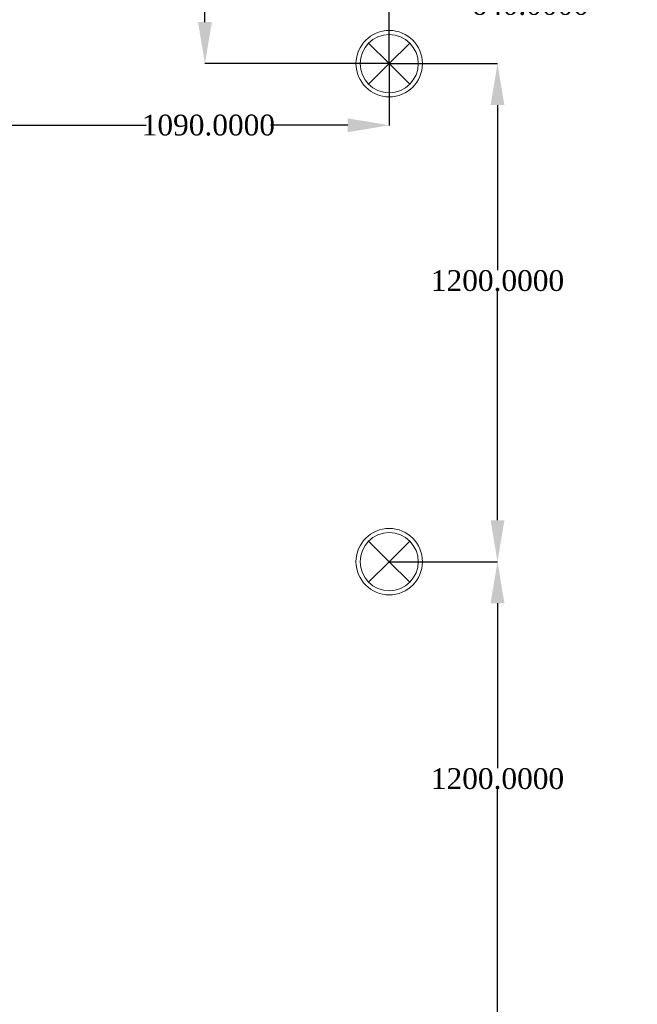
# Model space of a CAD drawing. Header units: millimetres. Extents: x 0 to 88385, y 0 to 41127.
# Tile 203 of 244: x 82850 to 84338, y 23201 to 25574. Entities that reach past the tile are written whole.
import ezdxf

# ---------------------------------------------------------------- set-up
doc = ezdxf.new("R2010")
doc.units = ezdxf.units.MM
doc.header["$MEASUREMENT"] = 0
doc.layers.add('- განათება', color=7, linetype='Continuous')
doc.layers.add('New_Interior - Lamp_Pen_No__77', color=7, linetype='Continuous', lineweight=20, true_color=0xffeb28)
doc.styles.get("Standard").update_dxf_attribs({"font": 'sylfaen.ttf'})
doc.dimstyles.get("Standard").update_dxf_attribs({"dimtxt": 0.18, "dimasz": 0.18, "dimexe": 0.18, "dimexo": 0.0625, "dimgap": 0.09, "dimtad": 0, "dimtih": 1, "dimtoh": 1, "dimdec": 4, "dimzin": 0, "dimdsep": 46, "dimtxsty": 'Standard', "dimcen": 0.09, "dimadec": 0, "dimazin": 0, "dimtfac": 1, "dimtdec": 4, "dimtofl": 0, "dimtmove": 0, "dimatfit": 3, "dimfxl": 1, "dimtolj": 1, "dimtzin": 0, "dimarcsym": 0})

# ---------------------------------------------------------------- blocks, each defined once
blk = doc.blocks.new('Recessed Spot')
at = {"layer": 'New_Interior - Lamp_Pen_No__77', "color": 2, "linetype": 'Continuous', "lineweight": 20, "true_color": 0xffeb28}
for q in [(-49.5, 49.5), (49.5, 49.5), (-49.5, -49.5), (49.5, -49.5)]:
    blk.add_line((0, 0), q, dxfattribs=at)
at = {"layer": 'New_Interior - Lamp_Pen_No__77', "color": 2, "linetype": 'Continuous', "lineweight": 20, "true_color": 0xffeb28, "flags": 128}
blk.add_lwpolyline([(80, 0, 1), (-80, 0, 1)], format="xyb", close=True, dxfattribs=at)
at = {"layer": 'New_Interior - Lamp_Pen_No__77', "color": 2, "linetype": 'Continuous', "lineweight": 20, "true_color": 0xffeb28}
blk.add_circle((0, 0), 70, dxfattribs=at)
blk = doc.blocks.new('*D1293')
at = {"layer": '- განათება', "color": 0, "lineweight": -2, "transparency": 16777216}
for p, q in [((83740.3, 25468), (83740.3, 25610.2)), ((83840.3, 25610), (83945.6, 25610)), ((84280.3, 25610), (84213.4, 25610)), ((84380.3, 24910.6), (84380.3, 25610.2))]:
    blk.add_line(p, q, dxfattribs=at)
at = {"layer": '- განათება', "color": 0, "transparency": 16777216}
for points in [[(83840.3, 25626.7), (83840.3, 25593.3), (83740.3, 25610)], [(84280.3, 25626.7), (84280.3, 25593.3), (84380.3, 25610)]]:
    blk.add_solid(points, dxfattribs=at)
at = {"layer": 'Defpoints', "color": 0, "transparency": 16777216}
for p in [(83740.3, 25610), (83740.3, 25468), (84380.3, 24910.5)]:
    blk.add_point(p, dxfattribs=at)
at = {"layer": '- განათება', "color": 0, "transparency": 16777216, "insert": (84079.5, 25610), "char_height": 50, "attachment_point": 5}
blk.add_mtext('\\A1;{\\fSylfaen|b0|i0|c0|p18;640.0000}', dxfattribs=at)
blk = doc.blocks.new('*D1294')
at = {"layer": '- განათება', "color": 0, "lineweight": -2, "transparency": 16777216}
for p, q in [((84313.9, 26788), (83296.3, 26788)), ((83296.5, 26688), (83296.5, 26265.1)), ((83296.5, 25568), (83296.5, 26213.9)), ((83740.2, 25468), (83296.3, 25468))]:
    blk.add_line(p, q, dxfattribs=at)
at = {"layer": '- განათება', "color": 0, "transparency": 16777216}
for points in [[(83279.8, 26688), (83313.2, 26688), (83296.5, 26788)], [(83279.8, 25568), (83313.2, 25568), (83296.5, 25468)]]:
    blk.add_solid(points, dxfattribs=at)
at = {"layer": 'Defpoints', "color": 0, "transparency": 16777216}
for p in [(84314, 26788), (83296.5, 25468), (83740.3, 25468)]:
    blk.add_point(p, dxfattribs=at)
at = {"layer": '- განათება', "color": 0, "transparency": 16777216, "insert": (83296.5, 26239.5), "char_height": 50, "attachment_point": 5}
blk.add_mtext('\\A1;{\\fSylfaen|b0|i0|c0|p18;1320.0000}', dxfattribs=at)
blk = doc.blocks.new('*D1299')
at = {"layer": '- განათება', "color": 0, "lineweight": -2, "transparency": 16777216}
for p, q in [((82650.3, 25467.9), (82650.3, 25319.3)), ((83740.3, 25467.9), (83740.3, 25319.3)), ((82750.3, 25319.5), (83155.1, 25319.5)), ((83640.3, 25319.5), (83454.4, 25319.5))]:
    blk.add_line(p, q, dxfattribs=at)
at = {"layer": '- განათება', "color": 0, "transparency": 16777216}
for points in [[(82750.3, 25336.2), (82750.3, 25302.8), (82650.3, 25319.5)], [(83640.3, 25336.2), (83640.3, 25302.8), (83740.3, 25319.5)]]:
    blk.add_solid(points, dxfattribs=at)
at = {"layer": 'Defpoints', "color": 0, "transparency": 16777216}
for p in [(82650.3, 25468), (83740.3, 25468), (82650.3, 25319.5)]:
    blk.add_point(p, dxfattribs=at)
at = {"layer": '- განათება', "color": 0, "transparency": 16777216, "insert": (83304.8, 25319.5), "char_height": 50, "attachment_point": 5}
blk.add_mtext('\\A1;{\\fSylfaen|b0|i0|c0|p18;1090.0000}', dxfattribs=at)
blk = doc.blocks.new('*D1310')
at = {"layer": '- განათება', "color": 0, "lineweight": -2, "transparency": 16777216}
for p, q in [((83740.3, 24268), (84001.2, 24268)), ((84001, 24168), (84001, 23770.5)), ((84001, 23168), (84001, 23719.2)), ((83740.3, 23068), (84001.2, 23068))]:
    blk.add_line(p, q, dxfattribs=at)
at = {"layer": '- განათება', "color": 0, "transparency": 16777216}
for points in [[(83984.3, 24168), (84017.7, 24168), (84001, 24268)], [(83984.3, 23168), (84017.7, 23168), (84001, 23068)]]:
    blk.add_solid(points, dxfattribs=at)
at = {"layer": 'Defpoints', "color": 0, "transparency": 16777216}
for p in [(83740.3, 24268), (83740.3, 23068), (84001, 23068)]:
    blk.add_point(p, dxfattribs=at)
at = {"layer": '- განათება', "color": 0, "transparency": 16777216, "insert": (84001, 23744.8), "char_height": 50, "attachment_point": 5}
blk.add_mtext('\\A1;{\\fSylfaen|b0|i0|c0|p18;1200.0000}', dxfattribs=at)
blk = doc.blocks.new('*D1311')
at = {"layer": '- განათება', "color": 0, "lineweight": -2, "transparency": 16777216}
for p, q in [((83740.3, 25468), (84001.2, 25468)), ((84001, 25368), (84001, 24970.5)), ((84001, 24368), (84001, 24919.2)), ((83740.3, 24268), (84001.2, 24268))]:
    blk.add_line(p, q, dxfattribs=at)
at = {"layer": '- განათება', "color": 0, "transparency": 16777216}
for points in [[(83984.3, 25368), (84017.7, 25368), (84001, 25468)], [(83984.3, 24368), (84017.7, 24368), (84001, 24268)]]:
    blk.add_solid(points, dxfattribs=at)
at = {"layer": 'Defpoints', "color": 0, "transparency": 16777216}
for p in [(83740.3, 25468), (83740.3, 24268), (84001, 24268)]:
    blk.add_point(p, dxfattribs=at)
at = {"layer": '- განათება', "color": 0, "transparency": 16777216, "insert": (84001, 24944.8), "char_height": 50, "attachment_point": 5}
blk.add_mtext('\\A1;{\\fSylfaen|b0|i0|c0|p18;1200.0000}', dxfattribs=at)

msp = doc.modelspace()

# ---------------------------------------------------------------- block references
at = {"layer": '- განათება', "color": 2, "linetype": 'Continuous', "lineweight": 20, "true_color": 0xffeb28, "zscale": 1000}
for p in [(83740.26565, 25467.98097), (83740.26565, 24267.98097)]:
    msp.add_blockref('Recessed Spot', p, dxfattribs=at)

# ---------------------------------------------------------------- dimensions: what is measured, and where the dimension line sits
at = {"layer": '- განათება', "color": 1}
for base, p1, p2, angle, picture, middle in [((83296.5, 25467.98097), (84314, 26787.98097), (83740.26565, 25467.98097), 270, '*D1294', (83296.5, 26239.5)), ((83740.26565, 25610), (84380.26565, 24910.5), (83740.26565, 25467.98097), 180, '*D1293', (84079.5, 25610)), ((82650.26565, 25319.5), (83740.26565, 25467.98097), (82650.26565, 25467.98097), 180, '*D1299', (83304.75975, 25319.5)), ((84001, 24267.98097), (83740.26565, 25467.98097), (83740.26565, 24267.98097), 270, '*D1311', (84001, 24944.83167)), ((84001, 23067.98097), (83740.26565, 24267.98097), (83740.26565, 23067.98097), 270, '*D1310', (84001, 23744.83167))]:
    dim = msp.add_linear_dim(base=base, p1=p1, p2=p2, angle=angle, text='{\\fSylfaen|b0|i0|c0|p18;<>}', dimstyle='Standard', override={"dimtxt": 50, "dimasz": 100}, dxfattribs=at)
    dim.commit()
    dim.dimension.update_dxf_attribs({"geometry": picture, "text_midpoint": middle, "dimtype": 160})

doc.saveas('drawing.dxf')
